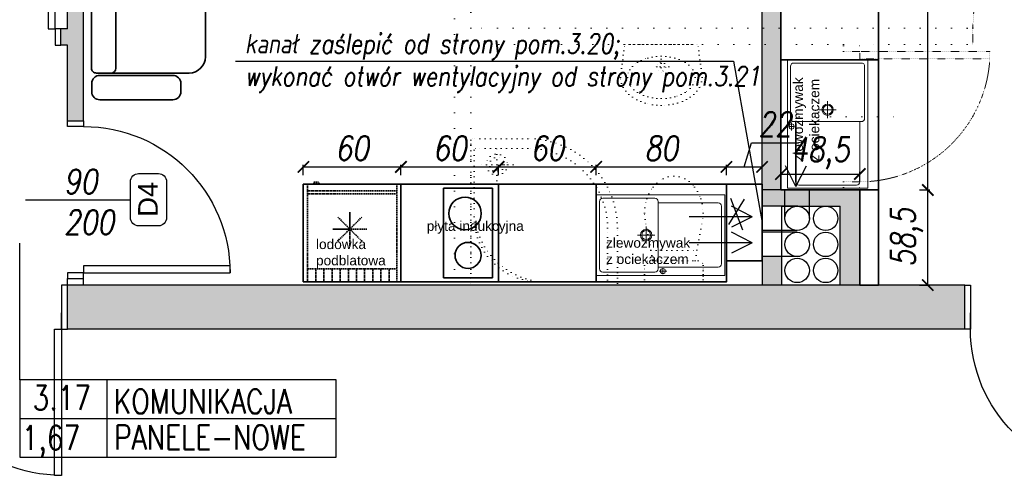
# Model space of a CAD drawing. Header units: millimetres. Extents: x 214604 to 222122, y 23717 to 26152.
# Tile 16 of 26: x 217006 to 217611, y 25053 to 25337. Entities that reach past the tile are written whole.
import ezdxf

# ---------------------------------------------------------------- set-up
doc = ezdxf.new("R2010")
doc.units = ezdxf.units.MM
doc.linetypes.add('DASHED2', pattern=[0.375, 0.25, -0.125])
doc.linetypes.add('KROPKA2', pattern=[3.175, 0, -3.175])
for name, color, linetype in [('A_DRZWI_OPIS', 7, 'Continuous'), ('A_inwentaryzacja', 8, 'Continuous'), ('A_INWENTARYZACJA_KRESKI', 8, 'Continuous'), ('A_OPIS_ZMIANY', 2, 'Continuous'), ('A_WYMIARY', 143, 'Continuous'), ('A_ZMIANY', 10, 'Continuous'), ('A_ZMIANY_WYMIARY', 143, 'Continuous')]:
    doc.layers.add(name, color=color, linetype=linetype)
for name, color, linetype, lineweight in [('A_MEBLE', 135, 'Continuous', 35), ('A_SANIT', 170, 'Continuous', 9), ('A_WYBURZENIA', 30, 'KROPKA2', 20)]:
    doc.layers.add(name, color=color, linetype=linetype, lineweight=lineweight)
doc.styles.add('ARIAL', font='arial.ttf')
doc.styles.add('ROMANS', font='romans.shx', dxfattribs={"width": 0.8, "oblique": 10})
doc.dimstyles.new('Kopia AGA1', dxfattribs={"dimtxt": 15, "dimasz": 7, "dimexe": 1.25, "dimexo": 0.625, "dimgap": 4, "dimtad": 1, "dimdec": 1, "dimtxsty": 'ROMANS', "dimblk": 'ARCHTICK', "dimcen": 20, "dimclrd": 256, "dimclrt": 7, "dimadec": 0, "dimazin": 0, "dimtfac": 1, "dimtdec": 1, "dimtmove": 1, "dimatfit": 3, "dimfxl": 5, "dimfxlon": 1, "dimarcsym": 0})

# ---------------------------------------------------------------- blocks, each defined once
blk = doc.blocks.new('*U15')
for p, q in [((0, 0), (0, 100)), ((900, 0), (900, 100))]:
    blk.add_line(p, q)
blk.add_lwpolyline([(0, 0), (0, -900), (43.75, -900), (43.75, 0)], close=True)
blk.add_arc((0, 0), 900, 270, 0)
blk = doc.blocks.new('*U16')
for p, q in [((0, 0), (0, -100)), ((900, 0), (900, -100))]:
    blk.add_line(p, q)
blk.add_lwpolyline([(0, 0), (0, 900), (43.75, 900), (43.75, 0)], close=True)
blk.add_arc((0, 0), 900, 0, 90)
blk = doc.blocks.new('*U10')
for p, q in [((0, 0), (0, -100)), ((-800, 0), (-800, -100))]:
    blk.add_line(p, q)
blk.add_lwpolyline([(0, 0), (0, 800), (-43.75, 800), (-43.75, 0)], close=True)
blk.add_arc((0, 0), 800, 90, 180)
blk = doc.blocks.new('brodzik_nar_1')
for p, q in [((82, -2), (41, -2)), ((73, -26), (73, -6)), ((83, -35), (83, -3)), ((63, -16), (83, -16)), ((1, -42), (1, -83)), ((2, -84), (34, -84))]:
    blk.add_line(p, q)
blk.add_lwpolyline([(88, 0), (0, 0, 0.414214), (-1, -1), (-1, -89, 0.414214), (0, -90), (34, -90, 0.414214), (89, -35), (89, -1, 0.414214)], format="xyb", close=True)
for radius in [6.5, 4.5]:
    blk.add_circle((73, -16), radius)
for centre, radius, start, end in [((41, -42), 40, 90, 180), ((46.62, -47.62), 45.97, 97.02766, 172.97234), ((82, -3), 1, 0, 90), ((34, -35), 49, 270, 0), ((2, -83), 1, 180, 270)]:
    blk.add_arc(centre, radius, start, end)
blk = doc.blocks.new('WC')
for p, q in [((18, 0), (-18, 0)), ((-18, 0), (-18, -12)), ((18, 0), (18, -12)), ((18, -12), (18, 0)), ((-13, -15), (-17.7, -40.22)), ((15, -15), (-15, -15)), ((13, -15), (17.72, -40.33)), ((-14.26, -21.31), (14.14, -21.31))]:
    blk.add_line(p, q)
for points in [[(-17.7, -40.22, 0.033868), (-17.97, -44.14, 0.078837), (-16.54, -53.12, 0.088067), (-12.7, -60.3, 0.105301), (-6.64, -65.36, 0.121868), (0, -67)], [(0, -67, 0.121868), (6.64, -65.36, 0.105301), (12.7, -60.3, 0.088067), (16.54, -53.12, 0.078837), (17.97, -44.14, 0.032912), (17.72, -40.33, 0.032912)]]:
    blk.add_lwpolyline(points, format="xyb")
for centre, start, end in [((-15, -12), 180, 270), ((15, -12), 270, 0)]:
    blk.add_arc(centre, 3, start, end)
blk = doc.blocks.new('UMYW1')
for p, q in [((-30.16, -24.42), (-27.01, 0)), ((-0.02, 0), (-27.02, 0)), ((27.01, 0), (-27.01, 0)), ((-0.02, 0), (26.98, 0)), ((30.13, -24.42), (27.01, 0)), ((-0.02, -10.83), (-0.02, -22.2)), ((-5.7, -16.52), (5.66, -16.52))]:
    blk.add_line(p, q)
blk.add_lwpolyline([(-0.02, -40, 0.063362), (9.96, -38.73, 0.076422), (17.63, -35.44, 0.107134), (23.27, -29.95, 0.147477), (24.94, -24.42, 0.147477), (23.27, -18.89, 0.107134), (17.63, -13.4, 0.076422), (9.96, -10.1, 0.063362), (-0.02, -8.83, 0.063362), (-9.99, -10.1, 0.076422), (-17.66, -13.4, 0.107134), (-23.31, -18.89, 0.147477), (-24.97, -24.42, 0.147477), (-23.31, -29.95, 0.107134), (-17.66, -35.44, 0.076422), (-9.99, -38.73, 0.063362)], format="xyb", close=True)
for points in [[(-30.16, -24.42, 0.137171), (-28.09, -31.85, 0.107011), (-21.33, -38.97, 0.081043), (-11.99, -43.34, 0.069017), (-0.02, -45, 0.069017)], [(-0.02, -45, 0.069017), (11.96, -43.34, 0.081043), (21.3, -38.97, 0.107011), (28.05, -31.85, 0.137171), (30.13, -24.42, 0.137171)]]:
    blk.add_lwpolyline(points, format="xyb")
blk.add_circle((-0.02, -16.52), 3.39)
blk = doc.blocks.new('strzałka')
for q in [(-15.73, -8.93), (-41.84, -15.39), (-15.73, -21.86)]:
    blk.add_line((-3.04, -15.39), q)
blk = doc.blocks.new('_ARCHTICK')
at = {"color": 0, "linetype": 'ByBlock', "const_width": 0.15}
blk.add_lwpolyline([(-0.5, -0.5), (0.5, 0.5)], dxfattribs=at)
blk = doc.blocks.new('*D61')
at = {"layer": 'A_WYMIARY', "color": 0, "lineweight": -2, "ltscale": 3, "transparency": 16777216}
for p, q in [((216674.03, 25146.87), (216680.28, 25146.87)), ((216684.03, 24946.87), (216677.78, 24946.87))]:
    blk.add_line(p, q, dxfattribs=at)
at = {"layer": 'A_WYMIARY', "lineweight": -2, "ltscale": 3, "transparency": 16777216}
blk.add_line((216679.03, 24946.87), (216679.03, 25146.87), dxfattribs=at)
at = {"layer": 'Defpoints', "color": 0, "ltscale": 3, "transparency": 16777216}
for p in [(216598.52, 25146.87), (216679.03, 25146.87), (217150.52, 24946.87)]:
    blk.add_point(p, dxfattribs=at)
at = {"layer": 'A_WYMIARY', "lineweight": -2, "ltscale": 3, "transparency": 16777216, "xscale": 7, "yscale": 7, "zscale": 7}
for p, rotation in [((216679.03, 25146.87), 90), ((216679.03, 24946.87), 270)]:
    blk.add_blockref('_ARCHTICK', p, dxfattribs=dict(at, rotation=rotation))
at = {"layer": 'A_WYMIARY', "color": 7, "ltscale": 3, "transparency": 16777216, "insert": (216667.53, 25046.87), "char_height": 15, "attachment_point": 5, "rotation": 90, "style": 'ROMANS'}
blk.add_mtext('200', dxfattribs=at)
blk = doc.blocks.new('zlew_franke_2')
for p, q in [((38, 45.01), (38, 48.78)), ((2, 7), (2, 42.5)), ((41, 44.5), (4, 44.5)), ((40.36, 46.9), (35.63, 46.9)), ((41, 45.5), (41, 4)), ((43, 47.5), (75, 47.5)), ((77, 45.5), (77, 4)), ((53.55, 24.75), (43.05, 24.75)), ((48.3, 30), (48.3, 19.5)), ((41, 5), (4, 5)), ((75, 2), (43, 2))]:
    blk.add_line(p, q)
blk.add_lwpolyline([(0, 0), (79, 0), (79, 49.5), (0, 49.5)], close=True)
for centre, radius in [((38, 46.9), 1.61), ((48.3, 24.75), 3.5), ((48.3, 24.75), 2.76)]:
    blk.add_circle(centre, radius)
for centre, start, end in [((4, 42.5), 90, 180), ((43, 45.5), 90, 180), ((75, 45.5), 0, 90), ((4, 7), 180, 270), ((43, 4), 180, 270), ((75, 4), 270, 0)]:
    blk.add_arc(centre, 2, start, end)
blk = doc.blocks.new('KANAPA_2')
for p, q in [((26.12, 64.87), (71.1, 64.87)), ((91.1, 64.87), (136.11, 64.87)), ((156.11, 64.87), (201.11, 64.87)), ((16.12, 54.87), (16.12, 6.22)), ((81.1, 54.87), (81.1, 2.96)), ((146.11, 6.8), (146.11, 54.87)), ((211.11, 54.87), (211.11, 5.5)), ((10, 49.8), (5, 49.8)), ((81.1, 23.18), (81.1, 49.87)), ((217.51, 49.8), (222.51, 49.8)), ((0, 44.8), (0, 0)), ((15, 0), (15, 44.8)), ((212.51, 0), (212.51, 44.8)), ((227.51, 44.8), (227.51, 0)), ((16.12, -2.13), (16.12, 6.87)), ((19.12, 9.87), (78.12, 9.87)), ((81.12, 6.87), (81.12, -2.13)), ((84.12, 9.87), (143.11, 9.87)), ((146.11, 6.87), (146.11, 2.96)), ((149.11, 9.87), (208.11, 9.87)), ((211.11, 6.87), (211.11, -2.13)), ((16.12, -0.13), (16.12, 4.87)), ((81.12, 4.87), (81.12, 3.69)), ((146.11, 4.87), (146.11, -2.13)), ((211.11, 4.87), (211.11, 4.05)), ((5, -5), (10, -5)), ((78.12, -5.13), (19.12, -5.13)), ((84.12, -5.13), (143.11, -5.13)), ((149.11, -5.13), (208.11, -5.13)), ((222.51, -5), (217.51, -5))]:
    blk.add_line(p, q)
for centre, radius, start, end in [((26.12, 54.87), 10, 90, 180), ((71.1, 54.87), 10, 0, 90), ((91.1, 54.87), 10, 90, 180), ((136.11, 54.87), 10, 0, 90), ((156.11, 54.87), 10, 90, 180), ((201.11, 54.87), 10, 0, 90), ((5, 44.8), 5, 90, 180), ((10, 44.8), 5, 0, 90), ((217.51, 44.8), 5, 90, 180), ((222.51, 44.8), 5, 0, 90), ((19.12, 6.87), 3, 90, 180), ((78.12, 6.87), 3, 0, 90), ((84.12, 6.87), 3, 90, 180), ((143.11, 6.87), 3, 0, 90), ((149.11, 6.87), 3, 90, 180), ((208.11, 6.87), 3, 360, 90), ((5, 0), 5, 180, 270), ((217.51, 0), 5, 180, 270), ((10, 0), 5, 270, 0), ((19.12, -2.13), 3, 180, 270), ((78.12, -2.13), 3, 270, 0), ((84.12, -2.13), 3, 180, 270), ((143.11, -2.13), 3, 270, 0), ((149.11, -2.13), 3, 180, 270), ((208.11, -2.13), 3, 270, 360), ((222.51, 0), 5, 270, 0)]:
    blk.add_arc(centre, radius, start, end)
blk = doc.blocks.new('LODOWKA_PODBLATOWA')
at = {"linetype": 'DASHED2', "ltscale": 3}
for p, q in [((0, 5), (0, 60)), ((0, 60), (60, 60)), ((0, 54.88), (8, 54.88)), ((8, 5), (8, 60)), ((54, 60), (54, 5)), ((56, 60), (56, 5)), ((60, 60), (60, 5)), ((60.17, 56.17), (61.27, 56.17)), ((60.17, 56.17), (60.17, 52.83)), ((61.27, 56.17), (61.27, 52.83)), ((0, 49.88), (8, 49.88)), ((60.17, 52.83), (61.27, 52.83)), ((0, 44.88), (8, 44.88)), ((0, 44.88), (8, 44.88)), ((32.43, 44.48), (32.43, 23.47)), ((32.43, 33.98), (32.43, 43.82)), ((0, 39.88), (8, 39.88)), ((25, 26.55), (39.86, 41.41)), ((25, 41.41), (39.86, 26.55)), ((0, 34.88), (8, 34.88)), ((0, 34.88), (8, 34.88)), ((42.93, 33.98), (21.92, 33.98)), ((32.43, 33.98), (42.93, 33.98)), ((0, 29.88), (8, 29.88)), ((0, 24.88), (8, 24.88)), ((0, 24.88), (8, 24.88)), ((0, 19.88), (8, 19.88)), ((0, 14.88), (8, 14.88)), ((0, 14.88), (8, 14.88)), ((0, 14.88), (8, 14.88)), ((0, 9.88), (8, 9.88)), ((0, 9.88), (8, 9.88)), ((60, 5), (0, 5))]:
    blk.add_line(p, q, dxfattribs=at)
blk = doc.blocks.new('*D77')
at = {"layer": 'A_ZMIANY_WYMIARY', "color": 0, "lineweight": -2, "ltscale": 3, "transparency": 16777216}
for p, q in [((217180.52, 25241.52), (217180.52, 25247.77)), ((217240.52, 25241.52), (217240.52, 25247.77))]:
    blk.add_line(p, q, dxfattribs=at)
at = {"layer": 'A_ZMIANY_WYMIARY', "lineweight": -2, "ltscale": 3, "transparency": 16777216}
blk.add_line((217180.52, 25246.52), (217240.52, 25246.52), dxfattribs=at)
at = {"layer": 'Defpoints', "color": 0, "ltscale": 3, "transparency": 16777216}
for p in [(217240.52, 25246.52), (217180.52, 25235.87), (217240.52, 25235.87)]:
    blk.add_point(p, dxfattribs=at)
at = {"layer": 'A_ZMIANY_WYMIARY', "lineweight": -2, "ltscale": 3, "transparency": 16777216, "xscale": 7, "yscale": 7, "zscale": 7, "rotation": 180}
blk.add_blockref('_ARCHTICK', (217180.52, 25246.52), dxfattribs=at)
at = {"layer": 'A_ZMIANY_WYMIARY', "lineweight": -2, "ltscale": 3, "transparency": 16777216, "xscale": 7, "yscale": 7, "zscale": 7}
blk.add_blockref('_ARCHTICK', (217240.52, 25246.52), dxfattribs=at)
at = {"layer": 'A_ZMIANY_WYMIARY', "color": 7, "ltscale": 3, "transparency": 16777216, "insert": (217210.52, 25258.02), "char_height": 15, "attachment_point": 5, "style": 'ROMANS'}
blk.add_mtext('60', dxfattribs=at)
blk = doc.blocks.new('*D78')
at = {"layer": 'A_ZMIANY_WYMIARY', "color": 0, "lineweight": -2, "ltscale": 3, "transparency": 16777216}
for p, q in [((217240.52, 25241.52), (217240.52, 25247.77)), ((217300.52, 25241.52), (217300.52, 25247.77))]:
    blk.add_line(p, q, dxfattribs=at)
at = {"layer": 'A_ZMIANY_WYMIARY', "lineweight": -2, "ltscale": 3, "transparency": 16777216}
blk.add_line((217240.52, 25246.52), (217300.52, 25246.52), dxfattribs=at)
at = {"layer": 'Defpoints', "color": 0, "ltscale": 3, "transparency": 16777216}
for p in [(217300.52, 25246.52), (217240.52, 25235.87), (217300.52, 25235.87)]:
    blk.add_point(p, dxfattribs=at)
at = {"layer": 'A_ZMIANY_WYMIARY', "lineweight": -2, "ltscale": 3, "transparency": 16777216, "xscale": 7, "yscale": 7, "zscale": 7, "rotation": 180}
blk.add_blockref('_ARCHTICK', (217240.52, 25246.52), dxfattribs=at)
at = {"layer": 'A_ZMIANY_WYMIARY', "lineweight": -2, "ltscale": 3, "transparency": 16777216, "xscale": 7, "yscale": 7, "zscale": 7}
blk.add_blockref('_ARCHTICK', (217300.52, 25246.52), dxfattribs=at)
at = {"layer": 'A_ZMIANY_WYMIARY', "color": 7, "ltscale": 3, "transparency": 16777216, "insert": (217270.52, 25258.02), "char_height": 15, "attachment_point": 5, "style": 'ROMANS'}
blk.add_mtext('60', dxfattribs=at)
blk = doc.blocks.new('*D79')
at = {"layer": 'A_ZMIANY_WYMIARY', "color": 0, "lineweight": -2, "ltscale": 3, "transparency": 16777216}
for p, q in [((217300.52, 25241.52), (217300.52, 25247.77)), ((217360.52, 25241.52), (217360.52, 25247.77))]:
    blk.add_line(p, q, dxfattribs=at)
at = {"layer": 'A_ZMIANY_WYMIARY', "lineweight": -2, "ltscale": 3, "transparency": 16777216}
blk.add_line((217300.52, 25246.52), (217360.52, 25246.52), dxfattribs=at)
at = {"layer": 'Defpoints', "color": 0, "ltscale": 3, "transparency": 16777216}
for p in [(217360.52, 25246.52), (217300.52, 25235.87), (217360.52, 25235.87)]:
    blk.add_point(p, dxfattribs=at)
at = {"layer": 'A_ZMIANY_WYMIARY', "lineweight": -2, "ltscale": 3, "transparency": 16777216, "xscale": 7, "yscale": 7, "zscale": 7, "rotation": 180}
blk.add_blockref('_ARCHTICK', (217300.52, 25246.52), dxfattribs=at)
at = {"layer": 'A_ZMIANY_WYMIARY', "lineweight": -2, "ltscale": 3, "transparency": 16777216, "xscale": 7, "yscale": 7, "zscale": 7}
blk.add_blockref('_ARCHTICK', (217360.52, 25246.52), dxfattribs=at)
at = {"layer": 'A_ZMIANY_WYMIARY', "color": 7, "ltscale": 3, "transparency": 16777216, "insert": (217330.52, 25258.02), "char_height": 15, "attachment_point": 5, "style": 'ROMANS'}
blk.add_mtext('60', dxfattribs=at)
blk = doc.blocks.new('*D80')
at = {"layer": 'A_ZMIANY_WYMIARY', "color": 0, "lineweight": -2, "ltscale": 3, "transparency": 16777216}
for p, q in [((217360.52, 25241.52), (217360.52, 25247.77)), ((217440.52, 25241.52), (217440.52, 25247.77))]:
    blk.add_line(p, q, dxfattribs=at)
at = {"layer": 'A_ZMIANY_WYMIARY', "lineweight": -2, "ltscale": 3, "transparency": 16777216}
blk.add_line((217360.52, 25246.52), (217440.52, 25246.52), dxfattribs=at)
at = {"layer": 'Defpoints', "color": 0, "ltscale": 3, "transparency": 16777216}
for p in [(217440.52, 25246.52), (217360.52, 25235.87), (217440.52, 25235.87)]:
    blk.add_point(p, dxfattribs=at)
at = {"layer": 'A_ZMIANY_WYMIARY', "lineweight": -2, "ltscale": 3, "transparency": 16777216, "xscale": 7, "yscale": 7, "zscale": 7, "rotation": 180}
blk.add_blockref('_ARCHTICK', (217360.52, 25246.52), dxfattribs=at)
at = {"layer": 'A_ZMIANY_WYMIARY', "lineweight": -2, "ltscale": 3, "transparency": 16777216, "xscale": 7, "yscale": 7, "zscale": 7}
blk.add_blockref('_ARCHTICK', (217440.52, 25246.52), dxfattribs=at)
at = {"layer": 'A_ZMIANY_WYMIARY', "color": 7, "ltscale": 3, "transparency": 16777216, "insert": (217400.52, 25258.02), "char_height": 15, "attachment_point": 5, "style": 'ROMANS'}
blk.add_mtext('80', dxfattribs=at)
blk = doc.blocks.new('*D135')
at = {"layer": 'A_ZMIANY_WYMIARY', "color": 0, "lineweight": -2, "ltscale": 3, "transparency": 16777216}
for p, q in [((217559.3, 25232.37), (217565.55, 25232.37)), ((217559.3, 25173.87), (217565.55, 25173.87))]:
    blk.add_line(p, q, dxfattribs=at)
at = {"layer": 'A_ZMIANY_WYMIARY', "lineweight": -2, "ltscale": 3, "transparency": 16777216}
blk.add_line((217564.3, 25173.87), (217564.3, 25232.37), dxfattribs=at)
at = {"layer": 'Defpoints', "color": 0, "ltscale": 3, "transparency": 16777216}
for p in [(217522.52, 25232.37), (217564.3, 25232.37), (217522.52, 25173.87)]:
    blk.add_point(p, dxfattribs=at)
at = {"layer": 'A_ZMIANY_WYMIARY', "lineweight": -2, "ltscale": 3, "transparency": 16777216, "xscale": 7, "yscale": 7, "zscale": 7}
for p, rotation in [((217564.3, 25232.37), 90), ((217564.3, 25173.87), 270)]:
    blk.add_blockref('_ARCHTICK', p, dxfattribs=dict(at, rotation=rotation))
at = {"layer": 'A_ZMIANY_WYMIARY', "color": 7, "ltscale": 3, "transparency": 16777216, "insert": (217551.38, 25203.12), "char_height": 15, "attachment_point": 5, "rotation": 90, "style": 'ROMANS'}
blk.add_mtext('58,5', dxfattribs=at)
blk = doc.blocks.new('*D136')
at = {"layer": 'A_ZMIANY_WYMIARY', "color": 0, "lineweight": -2, "ltscale": 3, "transparency": 16777216}
for p, q in [((217559.3, 25566.87), (217565.55, 25566.87)), ((217559.3, 25232.37), (217565.55, 25232.37))]:
    blk.add_line(p, q, dxfattribs=at)
at = {"layer": 'A_ZMIANY_WYMIARY', "lineweight": -2, "ltscale": 3, "transparency": 16777216}
blk.add_line((217564.3, 25232.37), (217564.3, 25566.87), dxfattribs=at)
at = {"layer": 'Defpoints', "color": 0, "ltscale": 3, "transparency": 16777216}
for p in [(217534.02, 25566.87), (217564.3, 25566.87), (217522.52, 25232.37)]:
    blk.add_point(p, dxfattribs=at)
at = {"layer": 'A_ZMIANY_WYMIARY', "lineweight": -2, "ltscale": 3, "transparency": 16777216, "xscale": 7, "yscale": 7, "zscale": 7}
for p, rotation in [((217564.3, 25566.87), 90), ((217564.3, 25232.37), 270)]:
    blk.add_blockref('_ARCHTICK', p, dxfattribs=dict(at, rotation=rotation))
at = {"layer": 'A_ZMIANY_WYMIARY', "color": 7, "ltscale": 3, "transparency": 16777216, "insert": (217551.38, 25399.62), "char_height": 15, "attachment_point": 5, "rotation": 90, "style": 'ROMANS'}
blk.add_mtext('334,5', dxfattribs=at)
blk = doc.blocks.new('*D140')
at = {"layer": 'A_ZMIANY_WYMIARY', "lineweight": -2, "ltscale": 3, "transparency": 16777216}
for p, q in [((217451.52, 25246.52), (217455.94, 25261.27)), ((217455.94, 25261.27), (217484.94, 25261.27)), ((217440.52, 25246.52), (217462.52, 25246.52))]:
    blk.add_line(p, q, dxfattribs=at)
at = {"layer": 'A_ZMIANY_WYMIARY', "color": 0, "lineweight": -2, "ltscale": 3, "transparency": 16777216}
for p, q in [((217440.52, 25241.52), (217440.52, 25247.77)), ((217462.52, 25241.52), (217462.52, 25247.77))]:
    blk.add_line(p, q, dxfattribs=at)
at = {"layer": 'Defpoints', "color": 0, "ltscale": 3, "transparency": 16777216}
for p in [(217462.52, 25246.52), (217440.52, 25235.87), (217462.52, 25235.87)]:
    blk.add_point(p, dxfattribs=at)
at = {"layer": 'A_ZMIANY_WYMIARY', "lineweight": -2, "ltscale": 3, "transparency": 16777216, "xscale": 7, "yscale": 7, "zscale": 7, "rotation": 180}
blk.add_blockref('_ARCHTICK', (217440.52, 25246.52), dxfattribs=at)
at = {"layer": 'A_ZMIANY_WYMIARY', "lineweight": -2, "ltscale": 3, "transparency": 16777216, "xscale": 7, "yscale": 7, "zscale": 7}
blk.add_blockref('_ARCHTICK', (217462.52, 25246.52), dxfattribs=at)
at = {"layer": 'A_ZMIANY_WYMIARY', "color": 7, "ltscale": 3, "transparency": 16777216, "insert": (217470.44, 25272.77), "char_height": 15, "attachment_point": 5, "style": 'ROMANS'}
blk.add_mtext('22', dxfattribs=at)
blk = doc.blocks.new('*D141')
at = {"layer": 'A_ZMIANY_WYMIARY', "color": 0, "lineweight": -2, "ltscale": 3, "transparency": 16777216}
for p, q in [((217474.02, 25237.15), (217474.02, 25243.4)), ((217522.52, 25237.15), (217522.52, 25243.4))]:
    blk.add_line(p, q, dxfattribs=at)
at = {"layer": 'A_ZMIANY_WYMIARY', "lineweight": -2, "ltscale": 3, "transparency": 16777216}
blk.add_line((217474.02, 25242.15), (217522.52, 25242.15), dxfattribs=at)
at = {"layer": 'Defpoints', "color": 0, "ltscale": 3, "transparency": 16777216}
for p in [(217522.52, 25242.15), (217474.02, 25232.37), (217522.52, 25232.37)]:
    blk.add_point(p, dxfattribs=at)
at = {"layer": 'A_ZMIANY_WYMIARY', "lineweight": -2, "ltscale": 3, "transparency": 16777216, "xscale": 7, "yscale": 7, "zscale": 7, "rotation": 180}
blk.add_blockref('_ARCHTICK', (217474.02, 25242.15), dxfattribs=at)
at = {"layer": 'A_ZMIANY_WYMIARY', "lineweight": -2, "ltscale": 3, "transparency": 16777216, "xscale": 7, "yscale": 7, "zscale": 7}
blk.add_blockref('_ARCHTICK', (217522.52, 25242.15), dxfattribs=at)
at = {"layer": 'A_ZMIANY_WYMIARY', "color": 7, "ltscale": 3, "transparency": 16777216, "insert": (217498.27, 25255.08), "char_height": 15, "attachment_point": 5, "style": 'ROMANS'}
blk.add_mtext('48,5', dxfattribs=at)

msp = doc.modelspace()

# ---------------------------------------------------------------- hatches: boundary and pattern name
at = {"layer": 'A_INWENTARYZACJA_KRESKI', "ltscale": 3}
h = msp.add_hatch(color=256, dxfattribs=at)
h.dxf.hatch_style = 1
h.paths.add_polyline_path([(217045.52, 25436.87), (217035.52, 25436.87), (217035.52, 25331.37), (217031.52, 25331.37), (217031.52, 25321.37), (217035.52, 25321.37), (217035.52, 25274.87), (217045.52, 25274.87)])
h.paths.add_polyline_path([(217045.52, 25566.87), (217035.52, 25566.87), (217035.52, 25436.87), (217045.52, 25436.87)])
h = msp.add_hatch(color=256, dxfattribs=at)
h.dxf.hatch_style = 1
h.paths.add_polyline_path([(217522.52, 25232.37), (217474.02, 25232.37), (217462.52, 25232.37), (217462.52, 25222.37), (217483.63, 25222.37, -0.025745), (217484.4, 25222.37), (217501.13, 25222.37, -0.025745), (217501.9, 25222.37), (217510.52, 25222.37), (217510.52, 25173.87), (217522.52, 25173.87)])
h.paths.add_polyline_path([(217474.52, 25191.38), (217462.52, 25191.38), (217462.52, 25173.87), (217474.52, 25173.87)], flags=17)
h = msp.add_hatch(color=256, dxfattribs=at)
h.dxf.hatch_style = 1
h.paths.add_polyline_path([(217587.02, 25173.87), (217462.52, 25173.87), (217035.52, 25173.87), (217035.52, 25146.87), (217587.02, 25146.87)])
at = {"layer": 'A_ZMIANY', "ltscale": 3}
h = msp.add_hatch(color=256, dxfattribs=at)
h.dxf.hatch_style = 1
h.paths.add_polyline_path([(217474.02, 25566.87), (217462.52, 25566.87), (217462.52, 25436.87), (217474.02, 25436.87), (217474.02, 25470.6)])
h.paths.add_polyline_path([(217474.02, 25436.87), (217462.52, 25436.87), (217462.52, 25232.37), (217474.02, 25232.37)])

# ---------------------------------------------------------------- linework, layer by layer
at = {"layer": 'A_DRZWI_OPIS'}
msp.add_lwpolyline([(217079.31, 25242.46), (217091.52, 25242.46, -0.414214), (217096.52, 25237.46), (217096.52, 25215.28, -0.414214), (217091.52, 25210.28), (217079.31, 25210.28, -0.414214), (217074.31, 25215.28), (217074.31, 25237.46, -0.414214)], format="xyb", close=True, dxfattribs=at)
at = {"layer": 'A_inwentaryzacja', "ltscale": 3}
for p, q in [((217035.52, 25331.37), (217035.52, 25566.87)), ((217045.52, 25274.87), (217045.52, 25566.87)), ((217035.52, 25331.37), (217031.52, 25331.37)), ((217031.52, 25321.37), (217031.52, 25331.37)), ((217035.52, 25321.37), (217031.52, 25321.37)), ((217035.52, 25274.87), (217035.52, 25321.37)), ((217035.52, 25274.87), (217045.52, 25274.87)), ((217522.52, 25232.37), (217462.52, 25232.37)), ((217462.52, 25232.37), (217462.52, 25173.87)), ((217522.52, 25173.87), (217522.52, 25232.37)), ((217009.89, 25226.37), (217074.31, 25226.37)), ((217484.4, 25222.37), (217462.52, 25222.37)), ((217474.52, 25173.87), (217474.52, 25222.37)), ((217474.52, 25222.37), (217510.52, 25222.37)), ((217510.52, 25173.87), (217510.52, 25222.37)), ((217484.02, 25207.38), (217462.52, 25207.38)), ((217484.02, 25206.38), (217462.52, 25206.38)), ((217484.02, 25191.38), (217462.52, 25191.38)), ((217462.52, 25188.87), (217440.52, 25188.87)), ((217035.52, 25146.87), (217035.52, 25177.87)), ((217035.52, 25177.87), (217045.52, 25177.87)), ((217462.52, 25173.87), (217035.52, 25173.87)), ((217045.52, 25173.87), (217045.52, 25177.87)), ((217587.02, 25173.87), (217462.52, 25173.87)), ((217510.52, 25173.87), (217474.52, 25173.87)), ((217587.02, 25146.87), (217587.02, 25173.87)), ((217587.02, 25146.87), (217035.52, 25146.87))]:
    msp.add_line(p, q, dxfattribs=at)
for points in [[(217031.52, 25331.37), (217028.02, 25331.37), (217028.02, 25321.37), (217031.52, 25321.37)], [(217045.52, 25274.87), (217045.52, 25271.37), (217035.52, 25271.37), (217035.52, 25274.87)], [(217045.52, 25177.87), (217045.52, 25181.37), (217035.52, 25181.37), (217035.52, 25177.87)], [(217035.52, 25173.87), (217032.02, 25173.87), (217032.02, 25146.87), (217035.52, 25146.87)], [(217587.02, 25173.87), (217590.52, 25173.87), (217590.52, 25146.87), (217587.02, 25146.87)]]:
    msp.add_lwpolyline(points, dxfattribs=at)
for centre in [(217484.02, 25214.88), (217501.52, 25214.88), (217484.02, 25198.88), (217501.52, 25198.88), (217484.02, 25182.88), (217501.52, 25182.88)]:
    msp.add_circle(centre, 7.5, dxfattribs=at)
at = {"layer": 'A_MEBLE'}
for points in [[(217474.02, 25566.87), (217474.02, 25232.37), (217534.02, 25232.37), (217534.02, 25566.87)], [(217534.02, 25312.37), (217474.02, 25312.37)], [(217180.52, 25175.87), (217440.52, 25175.87), (217440.52, 25235.87), (217180.52, 25235.87)], [(217180.52, 25235.87), (217180.52, 25175.87)], [(217240.52, 25235.87), (217240.52, 25175.87)], [(217300.52, 25235.87), (217300.52, 25175.87)], [(217360.52, 25235.87), (217360.52, 25175.87)], [(217460.52, 25235.87), (217440.52, 25235.87), (217440.52, 25175.87)]]:
    msp.add_lwpolyline(points, dxfattribs=at)
for points in [[(217266.75, 25233.39), (217266.75, 25178.39), (217296.75, 25178.39), (217296.75, 25233.39)], [(217440.52, 25188.87), (217462.52, 25188.87), (217462.52, 25235.87), (217440.52, 25235.87)], [(217522.52, 25173.87), (217534.02, 25173.87), (217534.02, 25232.37), (217522.52, 25232.37)]]:
    msp.add_lwpolyline(points, close=True, dxfattribs=at)
for centre, radius in [((217279.9, 25217.93), 10), ((217281.75, 25192.14), 8)]:
    msp.add_circle(centre, radius, dxfattribs=at)
at = {"layer": 'A_OPIS_ZMIANY', "ltscale": 3}
msp.add_line((217009.89, 25226.37), (217074.31, 25226.37), dxfattribs=at)
at = {"layer": 'A_OPIS_ZMIANY', "ltscale": 5}
for p, q in [((217059.68, 25115.55), (217059.68, 25068.05)), ((217006.28, 25091.8), (217200.73, 25091.8))]:
    msp.add_line(p, q, dxfattribs=at)
msp.add_lwpolyline([(217138.75, 25311.47), (217444.88, 25311.47), (217462.52, 25212.37)], dxfattribs=at)
at = {"layer": 'A_OPIS_ZMIANY', "ltscale": 3}
msp.add_lwpolyline([(217006.28, 25115.55), (217006.28, 25199.59)], dxfattribs=at)
at = {"layer": 'A_OPIS_ZMIANY', "ltscale": 5}
msp.add_lwpolyline([(217006.28, 25068.05), (217200.73, 25068.05), (217200.73, 25115.55), (217006.28, 25115.55)], close=True, dxfattribs=at)
at = {"layer": 'A_WYBURZENIA', "ltscale": 3}
for p, q in [((217273.52, 25173.87), (217273.52, 25566.87)), ((217283.52, 25331.87), (217283.52, 25566.87)), ((217588.52, 25331.87), (217283.52, 25331.87)), ((217588.52, 25321.87), (217588.52, 25331.87)), ((217283.52, 25173.87), (217283.52, 25321.87)), ((217512.52, 25321.87), (217283.52, 25321.87)), ((217512.52, 25320.87), (217512.52, 25321.87)), ((217512.52, 25320.87), (217522.52, 25320.87)), ((217522.52, 25320.87), (217522.52, 25321.87)), ((217588.52, 25321.87), (217522.52, 25321.87)), ((217485.3, 25277.37), (217549.73, 25277.37)), ((217512.52, 25232.37), (217512.52, 25233.87)), ((217512.52, 25233.87), (217522.52, 25233.87))]:
    msp.add_line(p, q, dxfattribs=at)
for points in [[(217588.52, 25331.87), (217592.02, 25331.87), (217592.02, 25321.87), (217588.52, 25321.87)], [(217512.52, 25320.87), (217512.52, 25317.37), (217522.52, 25317.37), (217522.52, 25320.87)], [(217512.52, 25233.87), (217512.52, 25237.37), (217522.52, 25237.37), (217522.52, 25233.87)]]:
    msp.add_lwpolyline(points, dxfattribs=at)
at = {"layer": 'A_ZMIANY', "ltscale": 3}
for p, q in [((217483.3, 25273.19), (217483.3, 25234.39)), ((217483.3, 25234.39), (217476.83, 25247.08)), ((217483.3, 25234.39), (217489.77, 25247.08)), ((217476.52, 25214.88), (217476.52, 25232.37)), ((217491.52, 25214.88), (217491.52, 25232.37)), ((217451.54, 25226.76), (217441.74, 25211.02)), ((217442.99, 25227.23), (217450.36, 25207.8))]:
    msp.add_line(p, q, dxfattribs=at)
for points in [[(217462.52, 25232.37), (217462.52, 25566.87)], [(217474.02, 25566.87), (217474.02, 25232.37)]]:
    msp.add_lwpolyline(points, dxfattribs=at)

# ---------------------------------------------------------------- block references
at = {"layer": 'A_inwentaryzacja', "ltscale": 3, "xscale": -1, "rotation": 180}
for p in [(217459.43, 25200.48), (217459.43, 25184.49)]:
    msp.add_blockref('strzałka', p, dxfattribs=at)
at = {"layer": 'A_inwentaryzacja', "ltscale": 3, "xscale": -0.1, "yscale": 0.1, "zscale": 0.1}
for p in [(217032.02, 25146.87), (217680.52, 25146.87)]:
    msp.add_blockref('*U15', p, dxfattribs=at)
at = {"layer": 'A_MEBLE'}
for name, p, rotation in [('KANAPA_2', (217055.48, 25515.32), 270), ('LODOWKA_PODBLATOWA', (217243.09, 25175.87), 90)]:
    msp.add_blockref(name, p, dxfattribs=dict(at, rotation=rotation))
at = {"layer": 'A_SANIT'}
for p, rotation in [((217527.49, 25233.37), 89.99999999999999), ((217439.52, 25229.35), 180)]:
    msp.add_blockref('zlew_franke_2', p, dxfattribs=dict(at, rotation=rotation))
at = {"layer": 'A_WYBURZENIA', "ltscale": 3}
for name, p, xscale, yscale, zscale in [('*U16', (217682.02, 25331.87), -0.1, 0.1, 0.1), ('UMYW1', (217400.5, 25321.87), -0.8333333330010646, 0.8333333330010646, 0.8333333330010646)]:
    msp.add_blockref(name, p, dxfattribs=dict(at, xscale=xscale, yscale=yscale, zscale=zscale))
at = {"layer": 'A_WYBURZENIA', "ltscale": 3, "xscale": -0.1, "yscale": 0.1, "zscale": 0.1, "rotation": 270}
msp.add_blockref('*U10', (217522.52, 25317.37), dxfattribs=at)
at = {"layer": 'A_WYBURZENIA', "ltscale": 3, "rotation": 90}
msp.add_blockref('brodzik_nar_1', (217283.52, 25174.87), dxfattribs=at)
at = {"layer": 'A_WYBURZENIA', "ltscale": 3, "xscale": -1, "rotation": 180}
msp.add_blockref('WC', (217408.26, 25173.87), dxfattribs=at)
at = {"layer": 'A_ZMIANY', "ltscale": 3, "xscale": -0.1, "yscale": 0.1, "zscale": 0.1}
msp.add_blockref('*U16', (217028.02, 25331.37), dxfattribs=at)
at = {"layer": 'A_ZMIANY', "ltscale": 3, "xscale": -0.1, "yscale": 0.1, "zscale": 0.1, "rotation": 270}
msp.add_blockref('*U16', (217045.52, 25181.37), dxfattribs=at)

# ---------------------------------------------------------------- texts
at = {"layer": 'A_DRZWI_OPIS', "insert": (217079.02, 25211.23), "char_height": 12, "attachment_point": 1, "rotation": 90, "style": 'ARIAL'}
msp.add_mtext_dynamic_manual_height_columns(' D4', width=51.4585, gutter_width=60, heights=[0], dxfattribs=at)
at = {"layer": 'A_MEBLE', "ltscale": 3, "insert": (217481.6, 25249.86), "char_height": 6, "attachment_point": 1, "rotation": 90, "style": 'ARIAL'}
msp.add_mtext_dynamic_manual_height_columns('zlewozmywak z ociekaczem', width=57.1102, gutter_width=75, heights=[0], dxfattribs=at)
at = {"layer": 'A_MEBLE', "ltscale": 3, "char_height": 6, "attachment_point": 1, "style": 'ARIAL'}
for s, insert in [('płyta indukcyjna', (217256.38, 25213.22)), ('lodówka podblatowa', (217188.32, 25202.01)), ('zlewozmywak z ociekaczem', (217366.58, 25202.84))]:
    msp.add_mtext_dynamic_manual_height_columns(s, width=57.1102, gutter_width=75, heights=[0], dxfattribs=dict(at, insert=insert))
at = {"layer": 'A_OPIS_ZMIANY', "ltscale": 5, "style": 'ROMANS', "width": 0.8}
for s, p in [('3.17', (217014.15, 25097.09)), ('KOMUNIKACJA', (217064.07, 25094.88)), ('1,67', (217007.48, 25072.53)), ('PANELE-NOWE', (217064.31, 25072.81))]:
    msp.add_text(s, height=15, dxfattribs=at).set_placement(p)
at = {"layer": 'A_OPIS_ZMIANY', "ltscale": 5, "attachment_point": 1, "style": 'ROMANS'}
for s, width, insert, char_height in [('kanał zaślepić od strony pom.3.20;\\Pwykonać otwór wentylacyjny od strony pom.3.21', 340.8802, (217144.6, 25328.29), 12), ('90\\P200', 61.2498, (217033.38, 25245.02), 15)]:
    msp.add_mtext_dynamic_manual_height_columns(s, width=width, gutter_width=75, heights=[0], dxfattribs=dict(at, insert=insert, char_height=char_height))

# ---------------------------------------------------------------- dimensions: what is measured, and where the dimension line sits
at = {"layer": 'A_WYMIARY', "ltscale": 3}
dim = msp.add_linear_dim(base=(216679.03, 25146.87), p1=(217150.52, 24946.87), p2=(216598.52, 25146.87), angle=90, dimstyle='Kopia AGA1', dxfattribs=at)
dim.commit()
dim.dimension.update_dxf_attribs({"geometry": '*D61', "text_midpoint": (216667.53, 25046.87)})
at = {"layer": 'A_ZMIANY_WYMIARY', "ltscale": 3}
for base, p1, p2, picture, middle in [((217564.3, 25566.87), (217522.52, 25232.37), (217534.02, 25566.87), '*D136', (217551.38, 25399.62)), ((217564.3, 25232.37), (217522.52, 25173.87), (217522.52, 25232.37), '*D135', (217551.38, 25203.12))]:
    dim = msp.add_linear_dim(base=base, p1=p1, p2=p2, angle=90, dimstyle='Kopia AGA1', dxfattribs=at)
    dim.commit()
    dim.dimension.update_dxf_attribs({"geometry": picture, "text_midpoint": middle})
for base, p1, p2, picture, middle in [((217462.52, 25246.52), (217440.52, 25235.87), (217462.52, 25235.87), '*D140', (217459.94, 25272.77)), ((217240.52, 25246.52), (217180.52, 25235.87), (217240.52, 25235.87), '*D77', (217210.52, 25258.02)), ((217300.52, 25246.52), (217240.52, 25235.87), (217300.52, 25235.87), '*D78', (217270.52, 25258.02)), ((217360.52, 25246.52), (217300.52, 25235.87), (217360.52, 25235.87), '*D79', (217330.52, 25258.02)), ((217440.52, 25246.52), (217360.52, 25235.87), (217440.52, 25235.87), '*D80', (217400.52, 25258.02)), ((217522.52, 25242.15), (217474.02, 25232.37), (217522.52, 25232.37), '*D141', (217498.27, 25255.08))]:
    dim = msp.add_linear_dim(base=base, p1=p1, p2=p2, dimstyle='Kopia AGA1', dxfattribs=at)
    dim.commit()
    dim.dimension.update_dxf_attribs({"geometry": picture, "text_midpoint": middle})

doc.saveas('drawing.dxf')
